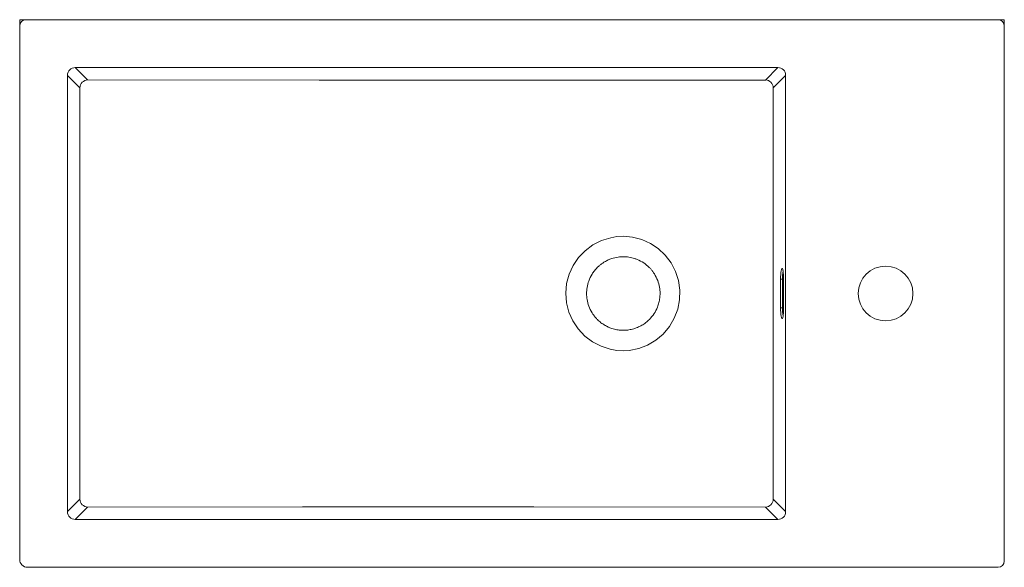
# Model space of a CAD drawing. Header units: millimetres. Extents: x 251.903 to 252.533, y 237.241 to 237.591.
import ezdxf

# ---------------------------------------------------------------- set-up
doc = ezdxf.new("R2010")
doc.units = ezdxf.units.MM
doc.layers.add('SANINDUSA', color=3, linetype='Continuous')

msp = doc.modelspace()

# ---------------------------------------------------------------- linework, layer by layer
at = {"layer": 'SANINDUSA', "linetype": 'Continuous', "lineweight": 15}
for p, q in [((251.90712, 237.59121), (251.90312, 237.59121)), ((251.90312, 237.58721), (251.90312, 237.59121)), ((251.90312, 237.24621), (251.90312, 237.58721)), ((251.90712, 237.59121), (251.90812, 237.59121)), ((251.90812, 237.59121), (252.52912, 237.59121)), ((252.52912, 237.59121), (252.53312, 237.59121)), ((252.53312, 237.58721), (252.53312, 237.59121)), ((252.53312, 237.58721), (252.53312, 237.24621)), ((252.38826, 237.5606), (251.93867, 237.5606)), ((251.93867, 237.5606), (251.9466, 237.55268)), ((252.38033, 237.55267), (252.38826, 237.5606)), ((251.93372, 237.55565), (251.93372, 237.27676)), ((251.94165, 237.54772), (251.93372, 237.55565)), ((252.39321, 237.55565), (252.38528, 237.54772)), ((252.39321, 237.27676), (252.39321, 237.55565)), ((252.38998, 237.40713), (252.38998, 237.42528)), ((252.38998, 237.42528), (252.39111, 237.42528)), ((252.39111, 237.42528), (252.39111, 237.40713)), ((252.39192, 237.42528), (252.39111, 237.42528)), ((252.39192, 237.42528), (252.39192, 237.40713)), ((252.39192, 237.42528), (252.39193, 237.42528)), ((252.39193, 237.42528), (252.39193, 237.40713)), ((252.38998, 237.40713), (252.39111, 237.40713)), ((252.39192, 237.40713), (252.39111, 237.40713)), ((252.39192, 237.40713), (252.39193, 237.40713)), ((251.93372, 237.27676), (251.94165, 237.28469)), ((252.38528, 237.2847), (252.39321, 237.27676)), ((251.9466, 237.27974), (251.93867, 237.27181)), ((252.38826, 237.27181), (252.38033, 237.27974)), ((251.93867, 237.27181), (252.38826, 237.27181)), ((252.53312, 237.24621), (252.53312, 237.24521)), ((252.52912, 237.24121), (251.90812, 237.24121))]:
    msp.add_line(p, q, dxfattribs=at)
at = {"layer": 'SANINDUSA', "linetype": 'Continuous', "lineweight": 15, "flags": 128}
for points in [[(251.9466, 237.55268), (252.09477, 237.55264), (252.24294, 237.55262), (252.38033, 237.55267)], [(251.94165, 237.28469), (251.94167, 237.41034), (251.94166, 237.47903), (251.94165, 237.54772)], [(252.38528, 237.54772), (252.3852, 237.4849), (252.38517, 237.42208), (252.3852, 237.35339), (252.38528, 237.2847)], [(252.28937, 237.37965), (252.28516, 237.37988), (252.28101, 237.38058), (252.27514, 237.38246), (252.26967, 237.38529), (252.26471, 237.38902), (252.26045, 237.39353), (252.25703, 237.39867), (252.25452, 237.40432), (252.25301, 237.41029), (252.25252, 237.41642), (252.25308, 237.42254), (252.25465, 237.42848), (252.2572, 237.43406), (252.26065, 237.43914), (252.26492, 237.44358), (252.26987, 237.44725), (252.27539, 237.45005), (252.28129, 237.45189), (252.28524, 237.45254), (252.28924, 237.45277), (252.29527, 237.45226), (252.30113, 237.45074), (252.30667, 237.44826), (252.31173, 237.4449), (252.31619, 237.4407), (252.3199, 237.4358), (252.32272, 237.43035), (252.32461, 237.42449), (252.32548, 237.41839), (252.32534, 237.41222), (252.32415, 237.40615), (252.32197, 237.40037), (252.31885, 237.39505), (252.31488, 237.39032), (252.31018, 237.38636), (252.30489, 237.38323), (252.29917, 237.38105), (252.29316, 237.37986), (252.28937, 237.37965)], [(252.38998, 237.42528), (252.39001, 237.42684), (252.39008, 237.42832), (252.39019, 237.42965), (252.39035, 237.43076), (252.39053, 237.43159), (252.39074, 237.43211), (252.39096, 237.43228), (252.39117, 237.43211), (252.39138, 237.43159), (252.39156, 237.43076), (252.39172, 237.42965), (252.39183, 237.42832), (252.3919, 237.42684), (252.39193, 237.42528)], [(252.39131, 237.43158), (252.39131, 237.43159), (252.39136, 237.43147), (252.39146, 237.43112), (252.39159, 237.43047), (252.39171, 237.42953), (252.39182, 237.42835), (252.39189, 237.42701), (252.39192, 237.42565), (252.39192, 237.42528)], [(252.39193, 237.40713), (252.3919, 237.40557), (252.39183, 237.40409), (252.39172, 237.40277), (252.39156, 237.40166), (252.39138, 237.40083), (252.39117, 237.40031), (252.39096, 237.40013), (252.39074, 237.40031), (252.39053, 237.40083), (252.39035, 237.40166), (252.39019, 237.40277), (252.39008, 237.40409), (252.39001, 237.40557), (252.38998, 237.40713)], [(252.39192, 237.40713), (252.39191, 237.40637), (252.39187, 237.40495), (252.39179, 237.40364), (252.39167, 237.4025), (252.39153, 237.4016), (252.3914, 237.40107), (252.39132, 237.40084), (252.39132, 237.40085)], [(252.38033, 237.27974), (252.23216, 237.27979), (252.08399, 237.27977), (251.9466, 237.27974)]]:
    msp.add_lwpolyline(points, dxfattribs=at)
at = {"layer": 'SANINDUSA', "linetype": 'Continuous', "lineweight": 15}
msp.add_circle((252.45715, 237.41621), 0.0175, dxfattribs=at)
for centre, radius, start, end in [((251.90712, 237.58721), 0.004, 90, 180), ((252.52912, 237.58721), 0.004, 0, 90), ((251.94672, 237.54761), 0.00507, 91.28926, 178.71083), ((252.38022, 237.54761), 0.00507, 1.28902, 88.71089), ((252.41426, 237.42601), 0.02316, 168.51865, 181.78772), ((252.41279, 237.40629), 0.02169, 177.76279, 191.93344), ((251.94672, 237.2848), 0.00507, 181.28939, 268.71043), ((252.38022, 237.28481), 0.00507, 271.28907, 358.71093), ((251.90812, 237.24621), 0.005, 180, 270), ((252.52912, 237.24521), 0.004, 270, 0)]:
    msp.add_arc(centre, radius, start, end, dxfattribs=at)
for centre, major_axis, start_param, end_param in [((251.93887, 237.55546), (0.00374, -0.00374), 2.36588, 3.917306), ((252.38807, 237.55546), (0.00374, 0.00374), 5.507472, 7.058898), ((251.93887, 237.27696), (0.00374, 0.00374), 2.36588, 3.917306), ((252.38807, 237.27696), (-0.00374, 0.00374), 2.36588, 3.917306)]:
    msp.add_ellipse(centre, major_axis=major_axis, ratio=0.944906, start_param=start_param, end_param=end_param, dxfattribs=at)
msp.add_open_spline([(252.28939, 237.39271), (252.29031, 237.39274), (252.29226, 237.39281), (252.29529, 237.3934), (252.29832, 237.3944), (252.30117, 237.39582), (252.30373, 237.39754), (252.30648, 237.39996), (252.30914, 237.40324), (252.31108, 237.40698), (252.31218, 237.41038), (252.31273, 237.41331), (252.31293, 237.41661), (252.3126, 237.42039), (252.31143, 237.42467), (252.3098, 237.42795), (252.30824, 237.43021), (252.30716, 237.43157), (252.30532, 237.43355), (252.30246, 237.43589), (252.29918, 237.43764), (252.29658, 237.43859), (252.29479, 237.43909), (252.29298, 237.43945), (252.29115, 237.43966), (252.28881, 237.43975), (252.2857, 237.43952), (252.28246, 237.43876), (252.27959, 237.43764), (252.27754, 237.43657), (252.27573, 237.43539), (252.27417, 237.43419), (252.2725, 237.43265), (252.27085, 237.43078), (252.26889, 237.42798), (252.26716, 237.42439), (252.26606, 237.42016), (252.26574, 237.41616), (252.26608, 237.41216), (252.26719, 237.40793), (252.26881, 237.40463), (252.27038, 237.4023), (252.27149, 237.40089), (252.27301, 237.39925), (252.27495, 237.39755), (252.2773, 237.39597), (252.27963, 237.39476), (252.28174, 237.39394), (252.28361, 237.3934), (252.28522, 237.39305), (252.28671, 237.39284), (252.28809, 237.39273), (252.28897, 237.39271), (252.28939, 237.39271)], degree=3, knots=[0, 0, 0, 0, 0.01871, 0.039558, 0.062542, 0.083373, 0.104205, 0.125037, 0.157781, 0.189498, 0.21009, 0.230225, 0.249903, 0.277172, 0.307083, 0.339633, 0.35109, 0.362841, 0.374887, 0.406137, 0.437387, 0.449968, 0.462516, 0.475032, 0.487517, 0.49997, 0.522502, 0.550847, 0.567219, 0.585047, 0.597745, 0.611091, 0.625084, 0.643803, 0.66164, 0.694624, 0.724092, 0.750041, 0.775936, 0.805376, 0.838358, 0.850159, 0.862356, 0.874967, 0.895514, 0.914652, 0.932381, 0.948702, 0.960745, 0.971886, 0.982125, 0.991461, 1, 1, 1, 1], dxfattribs=at)

doc.saveas('drawing.dxf')
